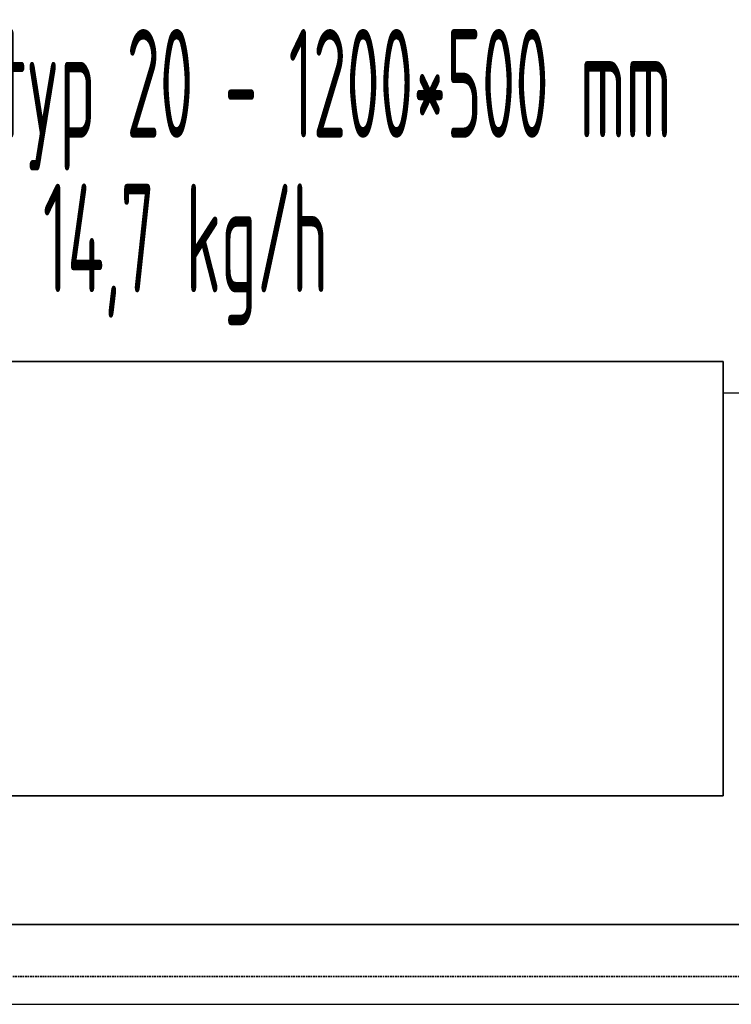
# Model space of a CAD drawing. Header units: millimetres. Extents: x -727 to 69715, y -15705 to 98123.
# Tile 120 of 256: x 35497 to 36316, y -15705 to -14572. Entities that reach past the tile are written whole.
import ezdxf
from ezdxf.enums import TextEntityAlignment as Align

# ---------------------------------------------------------------- set-up
doc = ezdxf.new("R2010")
doc.units = ezdxf.units.MM
doc.linetypes.add('VERDECKT', pattern=[9.525, 6.35, -3.175])
for name, color, linetype, lineweight in [('JS_VYT_POPIS - OBECNĚ', 7, 'Continuous', 5), ('UT_POTRUBI - PŘÍVOD', 1, 'Continuous', 35), ('UT_SCHÉMA_SYMBOLY', 7, 'Continuous', 25), ('UT_SCHÉMA_ZPÁTEČKA', 172, 'VERDECKT', 35), ('UT_ZAŘÍZENÍ - OT', 3, 'Continuous', 35)]:
    doc.layers.add(name, color=color, linetype=linetype, lineweight=lineweight)
doc.styles.add('VZT_POPIS', font='isocp.shx', dxfattribs={"width": 0.6, "height": 125})

msp = doc.modelspace()

# ---------------------------------------------------------------- linework, layer by layer
msp.add_line((-727.4, -15704.7), (68024.3, -15704.7))
at = {"layer": 'UT_POTRUBI - PŘÍVOD'}
msp.add_line((34604.6, -15612.8), (38972.2, -15612.8), dxfattribs=at)
at = {"layer": 'UT_SCHÉMA_SYMBOLY'}
msp.add_line((36388.5, -15001.4), (36306.7, -15001.4), dxfattribs=at)
at = {"layer": 'UT_SCHÉMA_ZPÁTEČKA', "ltscale": 0.3}
msp.add_line((34488.8, -15672.7), (38905.1, -15672.7), dxfattribs=at)
at = {"layer": 'UT_ZAŘÍZENÍ - OT', "linetype": 'Continuous'}
for p, q in [((36306.7, -14964.9), (35106.7, -14964.9)), ((36306.7, -15464.9), (36306.7, -14964.9)), ((35106.7, -15464.9), (36306.7, -15464.9))]:
    msp.add_line(p, q, dxfattribs=at)

# ---------------------------------------------------------------- texts
at = {"layer": 'JS_VYT_POPIS - OBECNĚ', "style": 'VZT_POPIS', "width": 0.5}
for s, p in [('D-OT VK typ 20 - 1200*500 mm', (35687.7, -14645)), ('14,7 kg/h', (35687.7, -14823))]:
    msp.add_text(s, height=125, dxfattribs=at).set_placement(p, align=Align.MIDDLE_CENTER)

doc.saveas('drawing.dxf')
